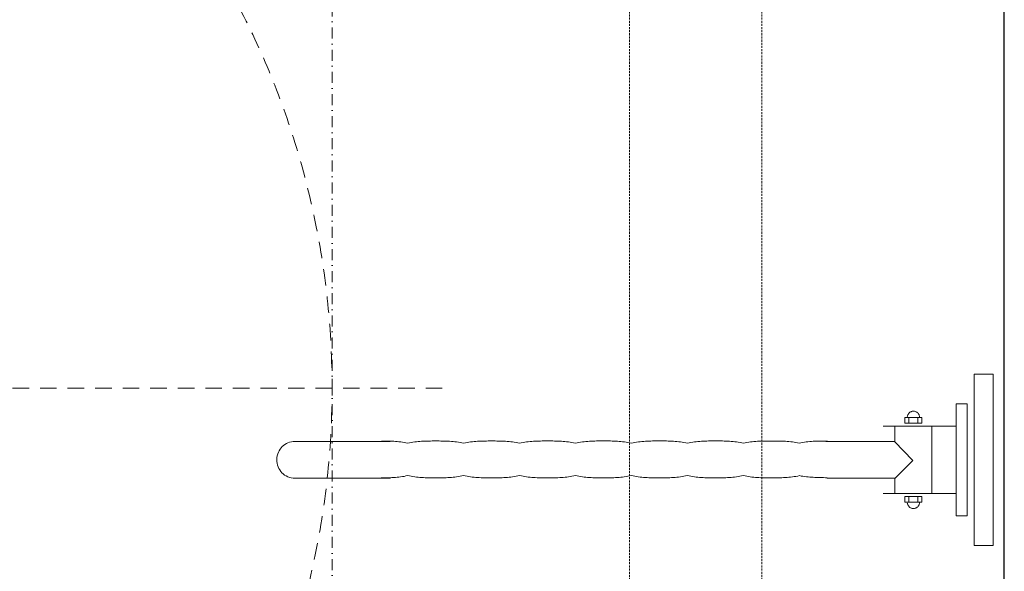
# Model space of a CAD drawing. Header units: millimetres. Extents: x -1893473 to 1546619, y -568027 to 942944.
# Tile 119 of 256: x 158543 to 159437, y -463695 to -463195. Entities that reach past the tile are written whole.
import ezdxf
from ezdxf.enums import TextEntityAlignment as Align

# ---------------------------------------------------------------- set-up
doc = ezdxf.new("R2010")
doc.units = ezdxf.units.MM
doc.header["$LTSCALE"] = 0.2
for name, pattern in [('216-500', [2.5, 1.5, -1]), ('HIDDEN2', [4.7625, 3.175, -1.5875]), ('STRICHPUNKTX2', [2, 1, -0.5, 0, -0.5])]:
    doc.linetypes.add(name, pattern=pattern)
doc.layers.get('0').update_dxf_attribs({"lineweight": 0})
for name, color, linetype, lineweight in [('!! 0_Opis_pom', 9, 'Continuous', 13), ('!! 1_OPIS POM NOWE', 140, 'Continuous', 5), ('!! 2_proj ściany remont', 63, 'Continuous', 30), ('!! 2_wypos-sanitarne', 240, 'Continuous', 9), ('P-Opis nadproża', 150, 'Continuous', 9)]:
    doc.layers.add(name, color=color, linetype=linetype, lineweight=lineweight)
doc.layers.add('!! 2_WYBURZENIA DO REMONTU', color=7, linetype='Continuous', lineweight=0, true_color=0x4d4d4d, plot=False)
doc.layers.add('Powierzchnia', color=140, linetype='Continuous', lineweight=5, plot=False)
doc.styles.add('ARIAL', font='tahoma.ttf')

# ---------------------------------------------------------------- blocks, each defined once
blk = doc.blocks.new('umywalka niep')
for p, q in [((-1.75, 33.91), (-1.75, 49.441)), ((-1.75, 49.441), (0, 49.441)), ((0, 49.441), (0, 33.91)), ((-3.378, 36.598), (-3.378, 46.753)), ((-3.378, 46.753), (-2.363, 46.753)), ((-2.363, 46.753), (-2.363, 36.598)), ((-7.792, 45.648), (-7.8, 45.593)), ((-7.778, 45.701), (-7.792, 45.648)), ((-7.759, 45.752), (-7.778, 45.701)), ((-7.736, 45.8), (-7.759, 45.752)), ((-7.708, 45.845), (-7.736, 45.8)), ((-7.677, 45.888), (-7.708, 45.845)), ((-7.641, 45.927), (-7.677, 45.888)), ((-7.602, 45.963), (-7.641, 45.927)), ((-7.559, 45.995), (-7.602, 45.963)), ((-7.514, 46.022), (-7.559, 45.995)), ((-7.465, 46.046), (-7.514, 46.022)), ((-7.415, 46.064), (-7.465, 46.046)), ((-7.362, 46.078), (-7.415, 46.064)), ((-7.307, 46.087), (-7.362, 46.078)), ((-7.25, 46.09), (-7.307, 46.087)), ((-7.194, 46.087), (-7.25, 46.09)), ((-7.139, 46.078), (-7.194, 46.087)), ((-7.087, 46.064), (-7.139, 46.078)), ((-7.036, 46.046), (-7.087, 46.064)), ((-6.988, 46.022), (-7.036, 46.046)), ((-6.942, 45.995), (-6.988, 46.022)), ((-6.899, 45.963), (-6.942, 45.995)), ((-6.86, 45.927), (-6.899, 45.963)), ((-6.824, 45.888), (-6.86, 45.927)), ((-6.793, 45.845), (-6.824, 45.888)), ((-6.765, 45.8), (-6.793, 45.845)), ((-6.741, 45.752), (-6.765, 45.8)), ((-6.723, 45.701), (-6.741, 45.752)), ((-6.709, 45.648), (-6.723, 45.701)), ((-6.701, 45.593), (-6.709, 45.648)), ((-6.698, 45.537), (-6.701, 45.593)), ((-3.384, 44.722), (-9.984, 44.722)), ((-8.935, 44.69), (-8.935, 43.359)), ((-6.489, 45.515), (-8.012, 45.515)), ((-8.012, 45.515), (-8.012, 45.007)), ((-8.012, 45.007), (-6.489, 45.007)), ((-7.651, 45.519), (-7.651, 45.02)), ((-6.849, 45.519), (-6.849, 45.02)), ((-6.698, 45.537), (-6.698, 45.537)), ((-6.489, 45.007), (-6.489, 45.515)), ((-5.584, 44.69), (-5.584, 38.626)), ((-64.525, 42.881), (-64.408, 42.984)), ((-64.408, 42.984), (-64.282, 43.076)), ((-64.282, 43.076), (-64.147, 43.156)), ((-64.147, 43.156), (-64.004, 43.222)), ((-64.004, 43.222), (-63.852, 43.275)), ((-63.852, 43.275), (-63.695, 43.314)), ((-63.695, 43.314), (-63.531, 43.337)), ((-63.531, 43.337), (-54.728, 43.346)), ((-55.367, 43.384), (-55.526, 43.384)), ((-55.207, 43.383), (-55.367, 43.384)), ((-55.048, 43.382), (-55.207, 43.383)), ((-54.889, 43.379), (-55.048, 43.382)), ((-54.73, 43.375), (-54.889, 43.379)), ((-54.57, 43.369), (-54.73, 43.375)), ((-54.411, 43.361), (-54.57, 43.369)), ((-54.252, 43.35), (-54.411, 43.361)), ((-54.093, 43.337), (-54.252, 43.35)), ((-53.933, 43.32), (-54.093, 43.337)), ((-53.774, 43.3), (-53.933, 43.32)), ((-53.615, 43.277), (-53.774, 43.3)), ((-53.456, 43.249), (-53.615, 43.277)), ((-53.297, 43.217), (-53.456, 43.249)), ((-53.138, 43.181), (-53.297, 43.217)), ((-52.979, 43.217), (-53.138, 43.181)), ((-52.821, 43.249), (-52.979, 43.217)), ((-52.663, 43.277), (-52.821, 43.249)), ((-52.505, 43.301), (-52.663, 43.277)), ((-52.346, 43.32), (-52.505, 43.301)), ((-52.188, 43.337), (-52.346, 43.32)), ((-52.03, 43.35), (-52.188, 43.337)), ((-51.872, 43.361), (-52.03, 43.35)), ((-51.713, 43.369), (-51.872, 43.361)), ((-51.555, 43.375), (-51.713, 43.369)), ((-51.397, 43.379), (-51.555, 43.375)), ((-51.239, 43.382), (-51.397, 43.379)), ((-51.081, 43.384), (-51.239, 43.382)), ((-50.922, 43.385), (-51.081, 43.384)), ((-50.764, 43.385), (-50.922, 43.385)), ((-50.606, 43.385), (-50.764, 43.385)), ((-50.447, 43.385), (-50.606, 43.385)), ((-50.289, 43.385), (-50.447, 43.385)), ((-50.13, 43.384), (-50.289, 43.385)), ((-49.971, 43.382), (-50.13, 43.384)), ((-49.812, 43.379), (-49.971, 43.382)), ((-49.654, 43.375), (-49.812, 43.379)), ((-49.495, 43.369), (-49.654, 43.375)), ((-49.336, 43.361), (-49.495, 43.369)), ((-49.177, 43.35), (-49.336, 43.361)), ((-49.019, 43.337), (-49.177, 43.35)), ((-48.86, 43.321), (-49.019, 43.337)), ((-48.702, 43.301), (-48.86, 43.321)), ((-48.543, 43.278), (-48.702, 43.301)), ((-48.384, 43.25), (-48.543, 43.278)), ((-48.226, 43.218), (-48.384, 43.25)), ((-48.067, 43.182), (-48.226, 43.218)), ((-47.908, 43.218), (-48.067, 43.182)), ((-47.749, 43.25), (-47.908, 43.218)), ((-47.59, 43.278), (-47.749, 43.25)), ((-47.432, 43.301), (-47.59, 43.278)), ((-47.273, 43.321), (-47.432, 43.301)), ((-47.114, 43.337), (-47.273, 43.321)), ((-46.956, 43.351), (-47.114, 43.337)), ((-46.797, 43.361), (-46.956, 43.351)), ((-46.638, 43.37), (-46.797, 43.361)), ((-46.48, 43.376), (-46.638, 43.37)), ((-46.321, 43.38), (-46.48, 43.376)), ((-46.162, 43.383), (-46.321, 43.38)), ((-46.003, 43.384), (-46.162, 43.383)), ((-45.845, 43.385), (-46.003, 43.384)), ((-45.686, 43.386), (-45.845, 43.385)), ((-45.528, 43.386), (-45.686, 43.386)), ((-45.369, 43.386), (-45.528, 43.386)), ((-45.21, 43.385), (-45.369, 43.386)), ((-45.051, 43.384), (-45.21, 43.385)), ((-44.893, 43.383), (-45.051, 43.384)), ((-44.734, 43.38), (-44.893, 43.383)), ((-44.575, 43.376), (-44.734, 43.38)), ((-44.417, 43.37), (-44.575, 43.376)), ((-44.258, 43.362), (-44.417, 43.37)), ((-44.099, 43.351), (-44.258, 43.362)), ((-43.94, 43.338), (-44.099, 43.351)), ((-43.782, 43.321), (-43.94, 43.338)), ((-43.623, 43.301), (-43.782, 43.321)), ((-43.464, 43.278), (-43.623, 43.301)), ((-43.306, 43.251), (-43.464, 43.278)), ((-43.147, 43.219), (-43.306, 43.251)), ((-42.988, 43.183), (-43.147, 43.219)), ((-42.83, 43.219), (-42.988, 43.183)), ((-42.672, 43.251), (-42.83, 43.219)), ((-42.514, 43.278), (-42.672, 43.251)), ((-42.356, 43.302), (-42.514, 43.278)), ((-42.197, 43.321), (-42.356, 43.302)), ((-42.039, 43.338), (-42.197, 43.321)), ((-41.881, 43.351), (-42.039, 43.338)), ((-41.723, 43.362), (-41.881, 43.351)), ((-41.564, 43.37), (-41.723, 43.362)), ((-41.406, 43.377), (-41.564, 43.37)), ((-41.248, 43.381), (-41.406, 43.377)), ((-41.09, 43.384), (-41.248, 43.381)), ((-40.932, 43.386), (-41.09, 43.384)), ((-40.773, 43.386), (-40.932, 43.386)), ((-40.615, 43.387), (-40.773, 43.386)), ((-40.457, 43.387), (-40.615, 43.387)), ((-40.299, 43.387), (-40.457, 43.387)), ((-40.14, 43.386), (-40.299, 43.387)), ((-39.982, 43.386), (-40.14, 43.386)), ((-39.824, 43.384), (-39.982, 43.386)), ((-39.665, 43.381), (-39.824, 43.384)), ((-39.507, 43.377), (-39.665, 43.381)), ((-39.348, 43.37), (-39.507, 43.377)), ((-39.19, 43.362), (-39.348, 43.37)), ((-39.032, 43.351), (-39.19, 43.362)), ((-38.873, 43.338), (-39.032, 43.351)), ((-38.715, 43.322), (-38.873, 43.338)), ((-38.557, 43.302), (-38.715, 43.322)), ((-38.398, 43.279), (-38.557, 43.302)), ((-38.24, 43.252), (-38.398, 43.279)), ((-38.082, 43.22), (-38.24, 43.252)), ((-37.924, 43.184), (-38.082, 43.22)), ((-37.764, 43.22), (-37.924, 43.184)), ((-37.604, 43.252), (-37.764, 43.22)), ((-37.445, 43.279), (-37.604, 43.252)), ((-37.285, 43.302), (-37.445, 43.279)), ((-37.126, 43.322), (-37.285, 43.302)), ((-36.966, 43.338), (-37.126, 43.322)), ((-36.807, 43.352), (-36.966, 43.338)), ((-36.647, 43.363), (-36.807, 43.352)), ((-36.487, 43.371), (-36.647, 43.363)), ((-36.328, 43.377), (-36.487, 43.371)), ((-36.168, 43.382), (-36.328, 43.377)), ((-36.009, 43.385), (-36.168, 43.382)), ((-35.849, 43.387), (-36.009, 43.385)), ((-35.69, 43.388), (-35.849, 43.387)), ((-35.53, 43.388), (-35.69, 43.388)), ((-35.371, 43.388), (-35.53, 43.388)), ((-35.213, 43.388), (-35.371, 43.388)), ((-35.056, 43.388), (-35.213, 43.388)), ((-34.898, 43.387), (-35.056, 43.388)), ((-34.74, 43.385), (-34.898, 43.387)), ((-34.583, 43.382), (-34.74, 43.385)), ((-34.425, 43.377), (-34.583, 43.382)), ((-34.267, 43.371), (-34.425, 43.377)), ((-34.109, 43.363), (-34.267, 43.371)), ((-33.952, 43.352), (-34.109, 43.363)), ((-33.794, 43.339), (-33.952, 43.352)), ((-33.637, 43.322), (-33.794, 43.339)), ((-33.479, 43.303), (-33.637, 43.322)), ((-33.321, 43.28), (-33.479, 43.303)), ((-33.163, 43.252), (-33.321, 43.28)), ((-33.006, 43.221), (-33.163, 43.252)), ((-32.848, 43.186), (-33.006, 43.221)), ((-32.687, 43.221), (-32.848, 43.186)), ((-32.526, 43.252), (-32.687, 43.221)), ((-32.366, 43.28), (-32.526, 43.252)), ((-32.205, 43.303), (-32.366, 43.28)), ((-32.045, 43.323), (-32.205, 43.303)), ((-31.884, 43.339), (-32.045, 43.323)), ((-31.723, 43.353), (-31.884, 43.339)), ((-31.562, 43.364), (-31.723, 43.353)), ((-31.402, 43.372), (-31.562, 43.364)), ((-31.241, 43.378), (-31.402, 43.372)), ((-31.08, 43.383), (-31.241, 43.378)), ((-30.919, 43.386), (-31.08, 43.383)), ((-30.759, 43.388), (-30.919, 43.386)), ((-30.598, 43.389), (-30.759, 43.388)), ((-30.437, 43.389), (-30.598, 43.389)), ((-30.276, 43.389), (-30.437, 43.389)), ((-30.119, 43.389), (-30.276, 43.389)), ((-29.962, 43.389), (-30.119, 43.389)), ((-29.805, 43.388), (-29.962, 43.389)), ((-29.648, 43.386), (-29.805, 43.388)), ((-29.491, 43.383), (-29.648, 43.386)), ((-29.334, 43.378), (-29.491, 43.383)), ((-29.178, 43.372), (-29.334, 43.378)), ((-29.021, 43.364), (-29.178, 43.372)), ((-28.864, 43.353), (-29.021, 43.364)), ((-28.706, 43.339), (-28.864, 43.353)), ((-28.549, 43.323), (-28.706, 43.339)), ((-28.391, 43.303), (-28.549, 43.323)), ((-28.233, 43.28), (-28.391, 43.303)), ((-28.074, 43.253), (-28.233, 43.28)), ((-27.914, 43.222), (-28.074, 43.253)), ((-27.754, 43.187), (-27.914, 43.222)), ((-27.596, 43.222), (-27.754, 43.187)), ((-27.437, 43.253), (-27.596, 43.222)), ((-27.278, 43.28), (-27.437, 43.253)), ((-27.119, 43.304), (-27.278, 43.28)), ((-26.96, 43.323), (-27.119, 43.304)), ((-26.801, 43.34), (-26.96, 43.323)), ((-26.642, 43.353), (-26.801, 43.34)), ((-26.483, 43.364), (-26.642, 43.353)), ((-26.325, 43.372), (-26.483, 43.364)), ((-26.166, 43.379), (-26.325, 43.372)), ((-26.007, 43.383), (-26.166, 43.379)), ((-25.848, 43.387), (-26.007, 43.383)), ((-25.69, 43.388), (-25.848, 43.387)), ((-25.531, 43.39), (-25.69, 43.388)), ((-25.371, 43.39), (-25.531, 43.39)), ((-25.212, 43.39), (-25.371, 43.39)), ((-25.053, 43.39), (-25.212, 43.39)), ((-24.894, 43.39), (-25.053, 43.39)), ((-24.734, 43.388), (-24.894, 43.39)), ((-24.575, 43.387), (-24.734, 43.388)), ((-24.415, 43.383), (-24.575, 43.387)), ((-24.256, 43.379), (-24.415, 43.383)), ((-24.096, 43.372), (-24.256, 43.379)), ((-23.937, 43.364), (-24.096, 43.372)), ((-23.778, 43.353), (-23.937, 43.364)), ((-23.618, 43.34), (-23.778, 43.353)), ((-23.459, 43.323), (-23.618, 43.34)), ((-23.299, 43.304), (-23.459, 43.323)), ((-23.14, 43.281), (-23.299, 43.304)), ((-22.98, 43.254), (-23.14, 43.281)), ((-22.821, 43.223), (-22.98, 43.254)), ((-22.661, 43.187), (-22.821, 43.223)), ((-22.506, 43.223), (-22.661, 43.187)), ((-22.35, 43.254), (-22.506, 43.223)), ((-22.194, 43.28), (-22.35, 43.254)), ((-22.037, 43.303), (-22.194, 43.28)), ((-21.879, 43.322), (-22.037, 43.303)), ((-21.721, 43.338), (-21.879, 43.322)), ((-21.562, 43.351), (-21.721, 43.338)), ((-21.404, 43.361), (-21.562, 43.351)), ((-21.246, 43.369), (-21.404, 43.361)), ((-21.087, 43.374), (-21.246, 43.369)), ((-20.929, 43.378), (-21.087, 43.374)), ((-20.771, 43.381), (-20.929, 43.378)), ((-20.614, 43.382), (-20.771, 43.381)), ((-20.458, 43.383), (-20.614, 43.382)), ((-20.302, 43.383), (-20.458, 43.383)), ((-20.147, 43.383), (-20.302, 43.383)), ((-19.988, 43.383), (-20.147, 43.383)), ((-19.827, 43.383), (-19.988, 43.383)), ((-19.666, 43.382), (-19.827, 43.383)), ((-19.505, 43.381), (-19.666, 43.382)), ((-19.343, 43.378), (-19.505, 43.381)), ((-19.181, 43.374), (-19.343, 43.378)), ((-19.02, 43.368), (-19.181, 43.374)), ((-18.858, 43.36), (-19.02, 43.368)), ((-18.697, 43.349), (-18.858, 43.36)), ((-18.538, 43.336), (-18.697, 43.349)), ((-18.379, 43.32), (-18.538, 43.336)), ((-18.221, 43.3), (-18.379, 43.32)), ((-18.065, 43.276), (-18.221, 43.3)), ((-17.91, 43.249), (-18.065, 43.276)), ((-17.757, 43.217), (-17.91, 43.249)), ((-17.606, 43.18), (-17.757, 43.217)), ((-17.449, 43.217), (-17.606, 43.18)), ((-17.291, 43.249), (-17.449, 43.217)), ((-17.133, 43.276), (-17.291, 43.249)), ((-16.974, 43.3), (-17.133, 43.276)), ((-16.815, 43.32), (-16.974, 43.3)), ((-16.656, 43.336), (-16.815, 43.32)), ((-16.496, 43.349), (-16.656, 43.336)), ((-16.336, 43.36), (-16.496, 43.349)), ((-16.176, 43.368), (-16.336, 43.36)), ((-16.015, 43.374), (-16.176, 43.368)), ((-15.855, 43.379), (-16.015, 43.374)), ((-15.695, 43.381), (-15.855, 43.379)), ((-15.535, 43.383), (-15.695, 43.381)), ((-15.374, 43.384), (-15.535, 43.383)), ((-15.215, 43.384), (-15.374, 43.384)), ((-15.055, 43.384), (-15.215, 43.384)), ((-15.192, 43.353), (-8.951, 43.353)), ((-15.055, 43.384), (-15.055, 43.384)), ((-8.951, 43.353), (-7.293, 41.622)), ((-65, 41.885), (-64.974, 42.052)), ((-64.974, 42.052), (-64.933, 42.211)), ((-64.933, 42.211), (-64.877, 42.363)), ((-64.877, 42.363), (-64.807, 42.507)), ((-64.807, 42.507), (-64.725, 42.642)), ((-64.725, 42.642), (-64.631, 42.766)), ((-64.631, 42.766), (-64.525, 42.881)), ((-65.01, 41.712), (-65, 41.885)), ((-65.003, 41.537), (-65.01, 41.712)), ((-64.981, 41.368), (-65.003, 41.537)), ((-64.943, 41.205), (-64.981, 41.368)), ((-64.89, 41.048), (-64.943, 41.205)), ((-7.293, 41.622), (-8.946, 39.995)), ((-64.823, 40.898), (-64.89, 41.048)), ((-64.743, 40.757), (-64.823, 40.898)), ((-64.651, 40.626), (-64.743, 40.757)), ((-64.546, 40.504), (-64.651, 40.626)), ((-64.43, 40.393), (-64.546, 40.504)), ((-64.304, 40.295), (-64.43, 40.393)), ((-64.167, 40.209), (-64.304, 40.295)), ((-64.022, 40.137), (-64.167, 40.209)), ((-53.297, 40.209), (-53.458, 40.177)), ((-53.137, 40.245), (-53.297, 40.209)), ((-52.979, 40.209), (-53.137, 40.245)), ((-52.821, 40.178), (-52.979, 40.209)), ((-48.231, 40.209), (-48.387, 40.178)), ((-48.075, 40.246), (-48.231, 40.209)), ((-47.916, 40.21), (-48.075, 40.246)), ((-47.757, 40.178), (-47.916, 40.21)), ((-43.14, 40.21), (-43.299, 40.178)), ((-42.981, 40.247), (-43.14, 40.21)), ((-42.823, 40.21), (-42.981, 40.247)), ((-42.665, 40.178), (-42.823, 40.21)), ((-38.074, 40.211), (-38.231, 40.179)), ((-37.918, 40.247), (-38.074, 40.211)), ((-37.76, 40.211), (-37.918, 40.247)), ((-37.602, 40.179), (-37.76, 40.211)), ((-33.007, 40.212), (-33.165, 40.18)), ((-32.848, 40.248), (-33.007, 40.212)), ((-32.689, 40.212), (-32.848, 40.248)), ((-32.53, 40.18), (-32.689, 40.212)), ((-27.92, 40.212), (-28.079, 40.18)), ((-27.761, 40.249), (-27.92, 40.212)), ((-27.603, 40.212), (-27.761, 40.249)), ((-27.444, 40.18), (-27.603, 40.212)), ((-22.834, 40.213), (-22.993, 40.181)), ((-22.675, 40.25), (-22.834, 40.213)), ((-22.524, 40.213), (-22.675, 40.25)), ((-22.371, 40.181), (-22.524, 40.213)), ((-17.751, 40.208), (-17.911, 40.176)), ((-17.591, 40.244), (-17.751, 40.208)), ((-17.434, 40.208), (-17.591, 40.244)), ((-17.278, 40.179), (-17.434, 40.208)), ((-63.868, 40.079), (-64.022, 40.137)), ((-63.706, 40.037), (-63.868, 40.079)), ((-63.538, 40.01), (-63.706, 40.037)), ((-63.363, 40.002), (-63.538, 40.01)), ((-63.363, 40.002), (-63.363, 40.002)), ((-54.71, 40.002), (-63.363, 40.002)), ((-55.38, 40.042), (-55.541, 40.042)), ((-55.22, 40.043), (-55.38, 40.042)), ((-55.06, 40.045), (-55.22, 40.043)), ((-54.899, 40.047), (-55.06, 40.045)), ((-54.74, 40.052), (-54.899, 40.047)), ((-54.579, 40.058), (-54.74, 40.052)), ((-54.419, 40.067), (-54.579, 40.058)), ((-54.259, 40.077), (-54.419, 40.067)), ((-54.098, 40.091), (-54.259, 40.077)), ((-53.938, 40.107), (-54.098, 40.091)), ((-53.778, 40.127), (-53.938, 40.107)), ((-53.618, 40.15), (-53.778, 40.127)), ((-53.458, 40.177), (-53.618, 40.15)), ((-52.663, 40.15), (-52.821, 40.178)), ((-52.505, 40.127), (-52.663, 40.15)), ((-52.346, 40.107), (-52.505, 40.127)), ((-52.188, 40.091), (-52.346, 40.107)), ((-52.03, 40.078), (-52.188, 40.091)), ((-51.872, 40.067), (-52.03, 40.078)), ((-51.713, 40.058), (-51.872, 40.067)), ((-51.555, 40.052), (-51.713, 40.058)), ((-51.397, 40.048), (-51.555, 40.052)), ((-51.239, 40.045), (-51.397, 40.048)), ((-51.081, 40.043), (-51.239, 40.045)), ((-50.923, 40.043), (-51.081, 40.043)), ((-50.764, 40.042), (-50.923, 40.043)), ((-50.606, 40.042), (-50.764, 40.042)), ((-50.448, 40.042), (-50.606, 40.042)), ((-50.289, 40.043), (-50.448, 40.042)), ((-50.13, 40.044), (-50.289, 40.043)), ((-49.971, 40.045), (-50.13, 40.044)), ((-49.812, 40.048), (-49.971, 40.045)), ((-49.653, 40.053), (-49.812, 40.048)), ((-49.494, 40.059), (-49.653, 40.053)), ((-49.335, 40.067), (-49.494, 40.059)), ((-49.176, 40.078), (-49.335, 40.067)), ((-49.018, 40.091), (-49.176, 40.078)), ((-48.86, 40.107), (-49.018, 40.091)), ((-48.702, 40.127), (-48.86, 40.107)), ((-48.544, 40.15), (-48.702, 40.127)), ((-48.387, 40.178), (-48.544, 40.15)), ((-47.597, 40.151), (-47.757, 40.178)), ((-47.438, 40.127), (-47.597, 40.151)), ((-47.279, 40.108), (-47.438, 40.127)), ((-47.12, 40.091), (-47.279, 40.108)), ((-46.96, 40.078), (-47.12, 40.091)), ((-46.801, 40.067), (-46.96, 40.078)), ((-46.642, 40.059), (-46.801, 40.067)), ((-46.483, 40.053), (-46.642, 40.059)), ((-46.324, 40.049), (-46.483, 40.053)), ((-46.164, 40.046), (-46.324, 40.049)), ((-46.005, 40.044), (-46.164, 40.046)), ((-45.846, 40.044), (-46.005, 40.044)), ((-45.687, 40.043), (-45.846, 40.044)), ((-45.528, 40.043), (-45.687, 40.043)), ((-45.368, 40.043), (-45.528, 40.043)), ((-45.209, 40.044), (-45.368, 40.043)), ((-45.05, 40.044), (-45.209, 40.044)), ((-44.891, 40.046), (-45.05, 40.044)), ((-44.731, 40.049), (-44.891, 40.046)), ((-44.572, 40.053), (-44.731, 40.049)), ((-44.413, 40.059), (-44.572, 40.053)), ((-44.254, 40.068), (-44.413, 40.059)), ((-44.095, 40.078), (-44.254, 40.068)), ((-43.936, 40.092), (-44.095, 40.078)), ((-43.776, 40.108), (-43.936, 40.092)), ((-43.617, 40.128), (-43.776, 40.108)), ((-43.458, 40.151), (-43.617, 40.128)), ((-43.299, 40.178), (-43.458, 40.151)), ((-42.507, 40.151), (-42.665, 40.178)), ((-42.35, 40.128), (-42.507, 40.151)), ((-42.192, 40.108), (-42.35, 40.128)), ((-42.034, 40.092), (-42.192, 40.108)), ((-41.877, 40.078), (-42.034, 40.092)), ((-41.719, 40.068), (-41.877, 40.078)), ((-41.561, 40.06), (-41.719, 40.068)), ((-41.403, 40.053), (-41.561, 40.06)), ((-41.246, 40.049), (-41.403, 40.053)), ((-41.088, 40.047), (-41.246, 40.049)), ((-40.93, 40.045), (-41.088, 40.047)), ((-40.773, 40.044), (-40.93, 40.045)), ((-40.615, 40.044), (-40.773, 40.044)), ((-40.457, 40.044), (-40.615, 40.044)), ((-40.298, 40.044), (-40.457, 40.044)), ((-40.139, 40.044), (-40.298, 40.044)), ((-39.98, 40.045), (-40.139, 40.044)), ((-39.82, 40.047), (-39.98, 40.045)), ((-39.66, 40.049), (-39.82, 40.047)), ((-39.501, 40.054), (-39.66, 40.049)), ((-39.342, 40.06), (-39.501, 40.054)), ((-39.182, 40.068), (-39.342, 40.06)), ((-39.023, 40.079), (-39.182, 40.068)), ((-38.864, 40.092), (-39.023, 40.079)), ((-38.705, 40.108), (-38.864, 40.092)), ((-38.547, 40.128), (-38.705, 40.108)), ((-38.389, 40.152), (-38.547, 40.128)), ((-38.231, 40.179), (-38.389, 40.152)), ((-37.444, 40.152), (-37.602, 40.179)), ((-37.285, 40.128), (-37.444, 40.152)), ((-37.127, 40.108), (-37.285, 40.128)), ((-36.969, 40.092), (-37.127, 40.108)), ((-36.811, 40.079), (-36.969, 40.092)), ((-36.653, 40.068), (-36.811, 40.079)), ((-36.494, 40.06), (-36.653, 40.068)), ((-36.336, 40.054), (-36.494, 40.06)), ((-36.178, 40.05), (-36.336, 40.054)), ((-36.02, 40.047), (-36.178, 40.05)), ((-35.862, 40.046), (-36.02, 40.047)), ((-35.704, 40.045), (-35.862, 40.046)), ((-35.545, 40.045), (-35.704, 40.045)), ((-35.387, 40.045), (-35.545, 40.045)), ((-35.229, 40.045), (-35.387, 40.045)), ((-35.07, 40.045), (-35.229, 40.045)), ((-34.912, 40.046), (-35.07, 40.045)), ((-34.753, 40.047), (-34.912, 40.046)), ((-34.594, 40.05), (-34.753, 40.047)), ((-34.435, 40.054), (-34.594, 40.05)), ((-34.277, 40.06), (-34.435, 40.054)), ((-34.118, 40.069), (-34.277, 40.06)), ((-33.959, 40.079), (-34.118, 40.069)), ((-33.801, 40.092), (-33.959, 40.079)), ((-33.642, 40.109), (-33.801, 40.092)), ((-33.483, 40.129), (-33.642, 40.109)), ((-33.324, 40.152), (-33.483, 40.129)), ((-33.165, 40.18), (-33.324, 40.152)), ((-32.371, 40.152), (-32.53, 40.18)), ((-32.211, 40.129), (-32.371, 40.152)), ((-32.052, 40.109), (-32.211, 40.129)), ((-31.893, 40.093), (-32.052, 40.109)), ((-31.734, 40.079), (-31.893, 40.093)), ((-31.574, 40.069), (-31.734, 40.079)), ((-31.415, 40.061), (-31.574, 40.069)), ((-31.256, 40.055), (-31.415, 40.061)), ((-31.097, 40.051), (-31.256, 40.055)), ((-30.938, 40.048), (-31.097, 40.051)), ((-30.779, 40.046), (-30.938, 40.048)), ((-30.619, 40.046), (-30.779, 40.046)), ((-30.46, 40.046), (-30.619, 40.046)), ((-30.301, 40.046), (-30.46, 40.046)), ((-30.142, 40.046), (-30.301, 40.046)), ((-29.984, 40.046), (-30.142, 40.046)), ((-29.825, 40.046), (-29.984, 40.046)), ((-29.666, 40.048), (-29.825, 40.046)), ((-29.508, 40.051), (-29.666, 40.048)), ((-29.349, 40.055), (-29.508, 40.051)), ((-29.19, 40.061), (-29.349, 40.055)), ((-29.031, 40.069), (-29.19, 40.061)), ((-28.873, 40.079), (-29.031, 40.069)), ((-28.714, 40.093), (-28.873, 40.079)), ((-28.556, 40.109), (-28.714, 40.093)), ((-28.397, 40.129), (-28.556, 40.109)), ((-28.238, 40.152), (-28.397, 40.129)), ((-28.079, 40.18), (-28.238, 40.152)), ((-27.286, 40.152), (-27.444, 40.18)), ((-27.127, 40.129), (-27.286, 40.152)), ((-26.968, 40.109), (-27.127, 40.129)), ((-26.81, 40.093), (-26.968, 40.109)), ((-26.651, 40.08), (-26.81, 40.093)), ((-26.492, 40.069), (-26.651, 40.08)), ((-26.333, 40.061), (-26.492, 40.069)), ((-26.175, 40.055), (-26.333, 40.061)), ((-26.016, 40.051), (-26.175, 40.055)), ((-25.857, 40.049), (-26.016, 40.051)), ((-25.699, 40.047), (-25.857, 40.049)), ((-25.54, 40.047), (-25.699, 40.047)), ((-25.381, 40.046), (-25.54, 40.047)), ((-25.222, 40.047), (-25.381, 40.046)), ((-25.063, 40.046), (-25.222, 40.047)), ((-24.904, 40.047), (-25.063, 40.046)), ((-24.745, 40.047), (-24.904, 40.047)), ((-24.586, 40.049), (-24.745, 40.047)), ((-24.427, 40.051), (-24.586, 40.049)), ((-24.267, 40.055), (-24.427, 40.051)), ((-24.108, 40.061), (-24.267, 40.055)), ((-23.949, 40.07), (-24.108, 40.061)), ((-23.79, 40.08), (-23.949, 40.07)), ((-23.63, 40.093), (-23.79, 40.08)), ((-23.471, 40.11), (-23.63, 40.093)), ((-23.312, 40.13), (-23.471, 40.11)), ((-23.153, 40.153), (-23.312, 40.13)), ((-22.993, 40.181), (-23.153, 40.153)), ((-22.216, 40.152), (-22.371, 40.181)), ((-22.06, 40.129), (-22.216, 40.152)), ((-21.902, 40.108), (-22.06, 40.129)), ((-21.743, 40.091), (-21.902, 40.108)), ((-21.583, 40.077), (-21.743, 40.091)), ((-21.423, 40.066), (-21.583, 40.077)), ((-21.262, 40.057), (-21.423, 40.066)), ((-21.101, 40.051), (-21.262, 40.057)), ((-20.94, 40.046), (-21.101, 40.051)), ((-20.78, 40.043), (-20.94, 40.046)), ((-20.62, 40.041), (-20.78, 40.043)), ((-20.461, 40.04), (-20.62, 40.041)), ((-20.303, 40.04), (-20.461, 40.04)), ((-20.147, 40.04), (-20.303, 40.04)), ((-19.987, 40.04), (-20.147, 40.04)), ((-19.827, 40.04), (-19.987, 40.04)), ((-19.667, 40.041), (-19.827, 40.04)), ((-19.507, 40.043), (-19.667, 40.041)), ((-19.347, 40.046), (-19.507, 40.043)), ((-19.187, 40.051), (-19.347, 40.046)), ((-19.028, 40.057), (-19.187, 40.051)), ((-18.868, 40.065), (-19.028, 40.057)), ((-18.708, 40.076), (-18.868, 40.065)), ((-18.549, 40.09), (-18.708, 40.076)), ((-18.39, 40.106), (-18.549, 40.09)), ((-18.23, 40.126), (-18.39, 40.106)), ((-18.07, 40.149), (-18.23, 40.126)), ((-17.911, 40.176), (-18.07, 40.149)), ((-17.121, 40.155), (-17.278, 40.179)), ((-16.964, 40.136), (-17.121, 40.155)), ((-16.807, 40.12), (-16.964, 40.136)), ((-16.65, 40.108), (-16.807, 40.12)), ((-16.493, 40.098), (-16.65, 40.108)), ((-16.336, 40.091), (-16.493, 40.098)), ((-16.179, 40.086), (-16.336, 40.091)), ((-16.022, 40.081), (-16.179, 40.086)), ((-15.865, 40.077), (-16.022, 40.081)), ((-15.708, 40.072), (-15.865, 40.077)), ((-15.551, 40.067), (-15.708, 40.072)), ((-15.394, 40.061), (-15.551, 40.067)), ((-15.237, 40.052), (-15.394, 40.061)), ((-15.08, 40.041), (-15.237, 40.052)), ((-8.959, 40), (-15.082, 40)), ((-15.08, 40.041), (-15.08, 40.041)), ((-8.935, 39.987), (-8.935, 38.626)), ((-3.384, 38.629), (-9.984, 38.629)), ((-6.489, 38.341), (-8.012, 38.341)), ((-8.012, 38.341), (-8.012, 37.834)), ((-8.012, 37.834), (-6.489, 37.834)), ((-7.792, 37.7), (-7.8, 37.755)), ((-7.778, 37.647), (-7.792, 37.7)), ((-7.759, 37.596), (-7.778, 37.647)), ((-7.736, 37.548), (-7.759, 37.596)), ((-7.708, 37.503), (-7.736, 37.548)), ((-7.651, 37.829), (-7.651, 38.329)), ((-6.849, 37.829), (-6.849, 38.329)), ((-6.765, 37.548), (-6.793, 37.503)), ((-6.741, 37.596), (-6.765, 37.548)), ((-6.723, 37.647), (-6.741, 37.596)), ((-6.709, 37.7), (-6.723, 37.647)), ((-6.701, 37.755), (-6.709, 37.7)), ((-6.698, 37.811), (-6.701, 37.755)), ((-6.698, 37.811), (-6.698, 37.811)), ((-6.489, 37.834), (-6.489, 38.341)), ((-7.677, 37.46), (-7.708, 37.503)), ((-7.641, 37.421), (-7.677, 37.46)), ((-7.602, 37.385), (-7.641, 37.421)), ((-7.559, 37.353), (-7.602, 37.385)), ((-7.514, 37.326), (-7.559, 37.353)), ((-7.465, 37.302), (-7.514, 37.326)), ((-7.415, 37.284), (-7.465, 37.302)), ((-7.362, 37.27), (-7.415, 37.284)), ((-7.307, 37.262), (-7.362, 37.27)), ((-7.25, 37.259), (-7.307, 37.262)), ((-7.194, 37.262), (-7.25, 37.259)), ((-7.139, 37.27), (-7.194, 37.262)), ((-7.087, 37.284), (-7.139, 37.27)), ((-7.036, 37.302), (-7.087, 37.284)), ((-6.988, 37.326), (-7.036, 37.302)), ((-6.942, 37.353), (-6.988, 37.326)), ((-6.899, 37.385), (-6.942, 37.353)), ((-6.86, 37.421), (-6.899, 37.385)), ((-6.824, 37.46), (-6.86, 37.421)), ((-6.793, 37.503), (-6.824, 37.46)), ((-2.363, 36.598), (-3.378, 36.598)), ((0, 33.91), (-1.75, 33.91))]:
    blk.add_line(p, q)
blk = doc.blocks.new('gvb')
at = {"linetype": 'STRICHPUNKTX2', "ltscale": 5}
blk.add_line((130664.969, 14667.746), (130664.969, 14497.746), dxfattribs=at)
at = {"linetype": '216-500', "ltscale": 5}
blk.add_line((130654.969, 14582.746), (130824.969, 14582.746), dxfattribs=at)
blk.add_circle((130739.969, 14582.746), 75, dxfattribs=at)
blk = doc.blocks.new('A$C2EB40A8D')
at = {"layer": '!! 2_proj ściany remont'}
blk.add_lwpolyline([(-4231.12989, 29657.51397), (-4231.12989, 32537.51397)], dxfattribs=at)
at = {"layer": '!! 2_WYBURZENIA DO REMONTU', "linetype": 'HIDDEN2', "ltscale": 3}
for points in [[(-4571.12989, 32537.51397), (-4571.12989, 29657.51397)], [(-4451.12989, 32537.51397), (-4451.12989, 29657.51397)]]:
    blk.add_lwpolyline(points, dxfattribs=at)
at = {"layer": 'Powierzchnia'}
blk.add_lwpolyline([(-6131.12989, 29672.91225), (-4231.12989, 29672.91225), (-4231.12989, 32552.91225), (-6481.12989, 32552.91225), (-6481.12989, 29842.91225), (-6131.12989, 29842.91225)], close=True, dxfattribs=at)
at = {"layer": '!! 2_wypos-sanitarne', "yscale": 10, "zscale": 10}
for name, p, xscale in [('gvb', (1301808.5558, -114955.16205), -10), ('umywalka niep', (-4241.12998, 30390.607), 10)]:
    blk.add_blockref(name, p, dxfattribs=dict(at, xscale=xscale))
at = {"layer": '!! 0_Opis_pom', "ltscale": 0.7, "style": 'ARIAL'}
for tag, p in [('B1,21', (-891.77727, 31796.97458)), ('A1,16', (-13651.31084, 31587.95236)), ('B1,19', (-5798.61305, 31587.22944)), ('B1/17', (-9701.43347, 31565.05244)), ('1,23', (10805.41388, 31565.05244)), ('1,22', (4526.58954, 31507.65132)), ('A1,1', (-16866.13618, 31459.3792)), ('B1,18', (-7791.62894, 31330.08444)), ('B1,20', (-2961.4347, 31167.05787)), ('A1,6', (-19287.17717, 30923.71998)), ('B1,1', (14135.63445, 30913.92963)), ('B1,3', (17346.74696, 30023.81022)), ('B1,4', (29817.71501, 29157.67457)), ('A1,5', (-23454.5385, 28820.77901)), ('A1,2', (-17502.57721, 28602.57524)), ('B1,2D', (2616.16402, 28559.52261)), ('A1,15', (-13651.31084, 28261.46046)), ('B1,4', (29883.58177, 28158.35876)), ('B1,2B', (18801.54781, 27650.12382)), ('B1,2A', (13086.7373, 27376.04393)), ('A1,3', (-16846.27912, 25980.40356)), ('B1,8', (9089.53994, 25356.27639)), ('B1,6', (31915.87888, 23754.79829)), ('A1,4', (-24010.17576, 23559.17399)), ('B1,14', (-11621.32288, 23261.44183)), ('B1,13', (-3080.55208, 22924.09997)), ('B1,5', (29245.49088, 22896.69268)), ('B1,10', (3982.60923, 22874.21277)), ('B1,9', (5634.43488, 22623.92098)), ('B1,2C', (13327.26639, 22378.5328)), ('B1,7', (16398.41175, 22348.28836)), ('B1,11', (5553.20442, 20939.83877)), ('B1,12', (3693.27174, 20628.72148)), ('C1,3', (5969.08376, 16336.01084)), ('C1,2', (11955.93711, 11671.55655)), ('C1,1', (15659.17205, 11415.94196)), ('C1,4', (5140.00888, 9205.5831)), ('C1,5', (5680.4486, 6154.54995)), ('C1,10', (16327.05085, 6080.66085)), ('C1,9', (16526.57171, 3173.45283)), ('C1,6', (6367.37903, 2771.84181)), ('D0,18', (-1981.87701, -110.73158)), ('D0,7', (-13531.42299, -1159.67649)), ('C1,7', (7275.77161, -1303.00991)), ('D0,17', (2064.87671, -1345.69113)), ('D0,3', (-9324.21674, -1442.63631)), ('D0,6', (-17529.61851, -1957.37463)), ('D0,10', (-21369.4432, -2140.60378)), ('D,09', (-12990.08379, -2746.32902)), ('D0,2', (-5516.19514, -3101.87722)), ('D0,16', (2266.73061, -3284.15369)), ('D0,8', (-14357.79539, -3567.69719)), ('D0,5', (-10461.54478, -3629.26575)), ('D0,4', (-8396.53404, -4353.7937)), ('D0,15', (1974.41895, -5205.84774)), ('D0,1', (-5633.49598, -5662.48534)), ('D0,11', (-23334.09291, -6045.78706)), ('D0,12', (-22436.85763, -9302.9678)), ('D0,13', (-22436.85763, -11581.16526)), ('D0,14', (-13645.94445, -11884.57769))]:
    blk.add_attdef(tag, text='', height=119.68, dxfattribs=at).set_placement(p, align=Align.MIDDLE_CENTER)
at = {"layer": '!! 1_OPIS POM NOWE', "style": 'ARIAL'}
for tag, p in [('C1.7A', (7769.3756, 685.765)), ('C1.7C', (7655.80151, -2045.04756)), ('C1.8B', (10935.93068, -2107.41983)), ('C1.8A', (13897.39715, -2120.69016)), ('C1.7B', (8274.43201, -3270.18959)), ('E1.2', (16701.02923, -5331.07351)), ('E1.5E', (21974.23379, -5463.99012)), ('E1.5D', (24989.27391, -5785.36474)), ('E1.1', (8357.81567, -5851.01076)), ('E1.5C', (25222.53959, -6394.64172)), ('E1.5B', (27694.70831, -7009.86571)), ('E1.6', (5279.46063, -8141.28746)), ('E1.5A', (25547.9555, -8495.18994)), ('E1.5G', (23977.19473, -9792.46695)), ('E1.5F', (22414.7084, -9822.66389)), ('E1,4', (13935.69867, -10458.20073)), ('E1.5L', (28030.8296, -11267.7725)), ('E1.3', (5639.18862, -11994.01941)), ('E1.5H', (23988.49716, -12231.38049)), ('E1.5K', (27714.73934, -12977.98364)), ('E1.5I', (22290.68736, -13989.9049)), ('E1.5J', (27095.71534, -16088.17469))]:
    blk.add_attdef(tag, text='', height=119.68, dxfattribs=at).set_placement(p, align=Align.MIDDLE_CENTER)

msp = doc.modelspace()

# ---------------------------------------------------------------- block references
at = {"layer": 'P-Opis nadproża', "color": 4}
msp.add_blockref('A$C2EB40A8D', (163667.94092, -494401.63474), dxfattribs=at)

doc.saveas('drawing.dxf')
